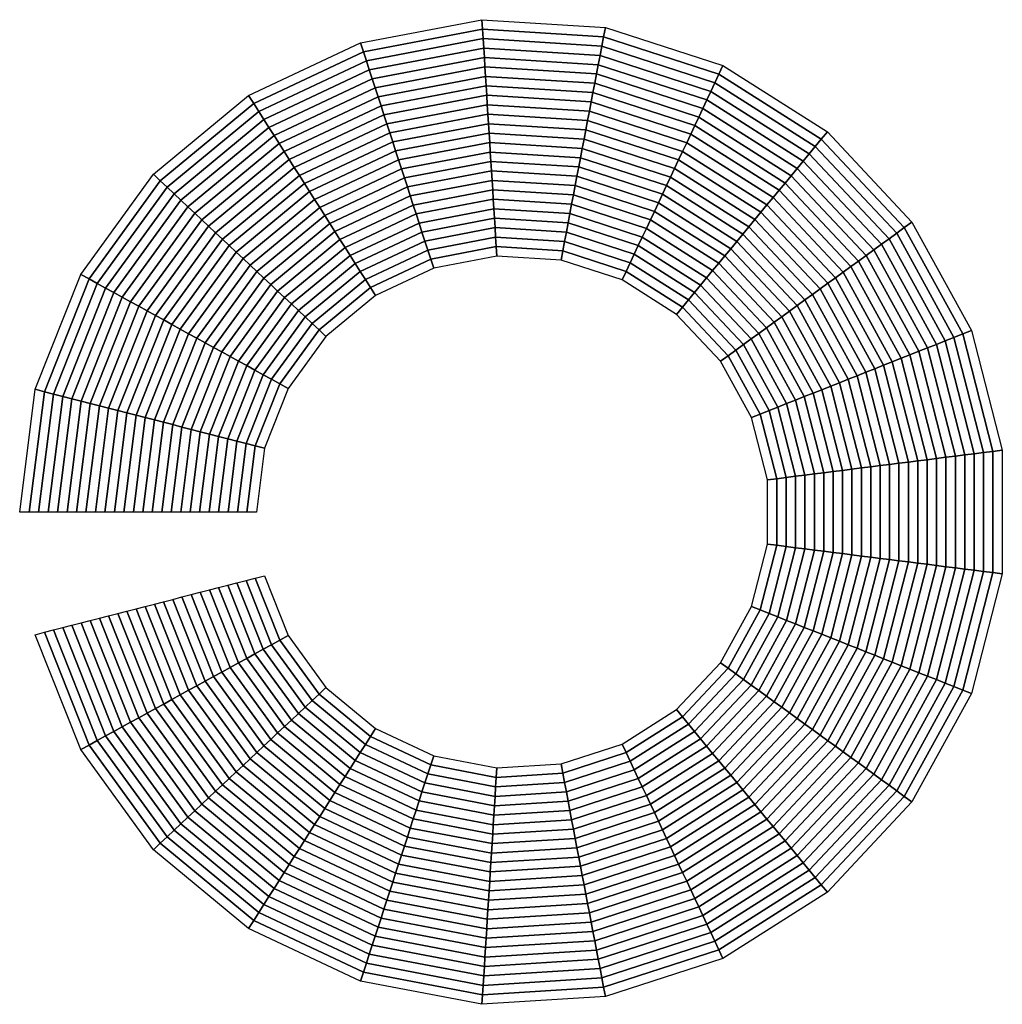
# Model space of a CAD drawing. Header units: millimetres. Extents: x 3.5 to 26.5, y 3.5 to 26.5.
# Tile 1 of 3: x 3.5 to 8.5, y 3.5 to 8.5. Entities that reach past the tile are written whole.
import ezdxf

# ---------------------------------------------------------------- set-up
doc = ezdxf.new("R2010")
doc.units = ezdxf.units.MM
doc.layers.add('CUERPO', color=5, linetype='Continuous')

msp = doc.modelspace()

# ---------------------------------------------------------------- meshes
at = {"layer": 'CUERPO'}
mesh = msp.add_polymesh((9, 2), dxfattribs=at)
for k, corner in enumerate([(3.548, 6, 2.96), (3.5, 6, 3), (3.625, 6.6098, 2.96), (3.5785, 6.6217, 3), (3.8513, 7.1813, 2.96), (3.8092, 7.2044, 3), (4.2126, 7.6785, 2.96), (4.1776, 7.7114, 3), (4.6862, 8.0703, 2.96), (4.6604, 8.1108, 3), (5.2423, 8.332, 2.96), (5.2275, 8.3776, 3), (5.846, 8.4472, 2.96), (5.843, 8.4951, 3), (6.4595, 8.4086, 2.96), (6.4685, 8.4557, 3), (7.044, 8.2186, 2.96), (7.0644, 8.2621, 3)]):
    mesh.set_mesh_vertex(divmod(k, 2), corner)
mesh = msp.add_polymesh((9, 9), dxfattribs=at)
for k, corner in enumerate([(3.932, 6, 2.64), (3.884, 6, 2.68), (3.836, 6, 2.72), (3.788, 6, 2.76), (3.74, 6, 2.8), (3.692, 6, 2.84), (3.644, 6, 2.88), (3.596, 6, 2.92), (3.548, 6, 2.96), (3.997, 6.5143, 2.64), (3.9505, 6.5262, 2.68), (3.904, 6.5382, 2.72), (3.8575, 6.5501, 2.76), (3.811, 6.562, 2.8), (3.7645, 6.574, 2.84), (3.718, 6.5859, 2.88), (3.6715, 6.5979, 2.92), (3.625, 6.6098, 2.96), (4.1878, 6.9963, 2.64), (4.1457, 7.0194, 2.68), (4.1037, 7.0425, 2.72), (4.0616, 7.0656, 2.76), (4.0195, 7.0888, 2.8), (3.9775, 7.1119, 2.84), (3.9354, 7.135, 2.88), (3.8934, 7.1581, 2.92), (3.8513, 7.1813, 2.96), (4.4925, 7.4156, 2.64), (4.4575, 7.4485, 2.68), (4.4225, 7.4814, 2.72), (4.3875, 7.5142, 2.76), (4.3525, 7.5471, 2.8), (4.3175, 7.5799, 2.84), (4.2825, 7.6128, 2.88), (4.2476, 7.6457, 2.92), (4.2126, 7.6785, 2.96), (4.8919, 7.7461, 2.64), (4.8662, 7.7866, 2.68), (4.8405, 7.8271, 2.72), (4.8148, 7.8677, 2.76), (4.789, 7.9082, 2.8), (4.7633, 7.9487, 2.84), (4.7376, 7.9892, 2.88), (4.7119, 8.0298, 2.92), (4.6862, 8.0703, 2.96), (5.361, 7.9668, 2.64), (5.3461, 8.0124, 2.68), (5.3313, 8.0581, 2.72), (5.3165, 8.1037, 2.76), (5.3016, 8.1494, 2.8), (5.2868, 8.195, 2.84), (5.272, 8.2407, 2.88), (5.2571, 8.2863, 2.92), (5.2423, 8.332, 2.96), (5.8701, 8.0639, 2.64), (5.8671, 8.1118, 2.68), (5.8641, 8.1597, 2.72), (5.8611, 8.2076, 2.76), (5.8581, 8.2555, 2.8), (5.8551, 8.3034, 2.84), (5.8521, 8.3514, 2.88), (5.8491, 8.3993, 2.92), (5.846, 8.4472, 2.96), (6.3875, 8.0314, 2.64), (6.3965, 8.0785, 2.68), (6.4055, 8.1257, 2.72), (6.4145, 8.1728, 2.76), (6.4235, 8.22, 2.8), (6.4325, 8.2671, 2.84), (6.4415, 8.3143, 2.88), (6.4505, 8.3614, 2.92), (6.4595, 8.4086, 2.96), (6.8805, 7.8712, 2.64), (6.9009, 7.9146, 2.68), (6.9214, 7.958, 2.72), (6.9418, 8.0015, 2.76), (6.9623, 8.0449, 2.8), (6.9827, 8.0883, 2.84), (7.0031, 8.1318, 2.88), (7.0236, 8.1752, 2.92), (7.044, 8.2186, 2.96)]):
    mesh.set_mesh_vertex(divmod(k, 9), corner)
mesh = msp.add_polymesh((9, 2), dxfattribs=at)
for k, corner in enumerate([(7.044, 8.2186, 2.96), (7.0644, 8.2621, 3), (7.563, 7.8893, 2.96), (7.5936, 7.9263, 3), (7.9837, 7.4412, 2.96), (8.0225, 7.4695, 3), (8.2798, 6.9026, 2.96), (8.3244, 6.9203, 3), (8.4327, 6.3073, 2.96), (8.4803, 6.3133, 3), (8.4327, 5.6927, 2.96), (8.4803, 5.6867, 3), (8.2798, 5.0974, 2.96), (8.3244, 5.0797, 3), (7.9837, 4.5588, 2.96), (8.0225, 4.5305, 3), (7.563, 4.1107, 2.96), (7.5936, 4.0737, 3)]):
    mesh.set_mesh_vertex(divmod(k, 2), corner)
mesh = msp.add_polymesh((9, 9), dxfattribs=at)
for k, corner in enumerate([(6.8805, 7.8712, 2.64), (6.9009, 7.9146, 2.68), (6.9214, 7.958, 2.72), (6.9418, 8.0015, 2.76), (6.9623, 8.0449, 2.8), (6.9827, 8.0883, 2.84), (7.0031, 8.1318, 2.88), (7.0236, 8.1752, 2.92), (7.044, 8.2186, 2.96), (7.3182, 7.5934, 2.64), (7.3488, 7.6304, 2.68), (7.3794, 7.6674, 2.72), (7.41, 7.7044, 2.76), (7.4406, 7.7414, 2.8), (7.4712, 7.7783, 2.84), (7.5018, 7.8153, 2.88), (7.5324, 7.8523, 2.92), (7.563, 7.8893, 2.96), (7.673, 7.2155, 2.64), (7.7119, 7.2438, 2.68), (7.7507, 7.272, 2.72), (7.7895, 7.3002, 2.76), (7.8284, 7.3284, 2.8), (7.8672, 7.3566, 2.84), (7.906, 7.3848, 2.88), (7.9449, 7.413, 2.92), (7.9837, 7.4412, 2.96), (7.9228, 6.7613, 2.64), (7.9674, 6.779, 2.68), (8.012, 6.7966, 2.72), (8.0567, 6.8143, 2.76), (8.1013, 6.832, 2.8), (8.1459, 6.8496, 2.84), (8.1906, 6.8673, 2.88), (8.2352, 6.885, 2.92), (8.2798, 6.9026, 2.96), (8.0517, 6.2592, 2.64), (8.0993, 6.2652, 2.68), (8.1469, 6.2712, 2.72), (8.1946, 6.2772, 2.76), (8.2422, 6.2833, 2.8), (8.2898, 6.2893, 2.84), (8.3374, 6.2953, 2.88), (8.385, 6.3013, 2.92), (8.4327, 6.3073, 2.96), (8.0517, 5.7408, 2.64), (8.0993, 5.7348, 2.68), (8.1469, 5.7288, 2.72), (8.1946, 5.7228, 2.76), (8.2422, 5.7167, 2.8), (8.2898, 5.7107, 2.84), (8.3374, 5.7047, 2.88), (8.385, 5.6987, 2.92), (8.4327, 5.6927, 2.96), (7.9228, 5.2387, 2.64), (7.9674, 5.221, 2.68), (8.012, 5.2034, 2.72), (8.0567, 5.1857, 2.76), (8.1013, 5.168, 2.8), (8.1459, 5.1504, 2.84), (8.1906, 5.1327, 2.88), (8.2352, 5.115, 2.92), (8.2798, 5.0974, 2.96), (7.673, 4.7845, 2.64), (7.7119, 4.7562, 2.68), (7.7507, 4.728, 2.72), (7.7895, 4.6998, 2.76), (7.8284, 4.6716, 2.8), (7.8672, 4.6434, 2.84), (7.906, 4.6152, 2.88), (7.9449, 4.587, 2.92), (7.9837, 4.5588, 2.96), (7.3182, 4.4066, 2.64), (7.3488, 4.3696, 2.68), (7.3794, 4.3326, 2.72), (7.41, 4.2956, 2.76), (7.4406, 4.2586, 2.8), (7.4712, 4.2217, 2.84), (7.5018, 4.1847, 2.88), (7.5324, 4.1477, 2.92), (7.563, 4.1107, 2.96)]):
    mesh.set_mesh_vertex(divmod(k, 9), corner)
mesh = msp.add_polymesh((9, 9), dxfattribs=at)
for k, corner in enumerate([(4.316, 6, 2.32), (4.268, 6, 2.36), (4.22, 6, 2.4), (4.172, 6, 2.44), (4.124, 6, 2.48), (4.076, 6, 2.52), (4.028, 6, 2.56), (3.98, 6, 2.6), (3.932, 6, 2.64), (4.3689, 6.4188, 2.32), (4.3224, 6.4307, 2.36), (4.2759, 6.4427, 2.4), (4.2294, 6.4546, 2.44), (4.1829, 6.4665, 2.48), (4.1364, 6.4785, 2.52), (4.09, 6.4904, 2.56), (4.0435, 6.5024, 2.6), (3.997, 6.5143, 2.64), (4.5243, 6.8113, 2.32), (4.4822, 6.8344, 2.36), (4.4402, 6.8575, 2.4), (4.3981, 6.8806, 2.44), (4.356, 6.9038, 2.48), (4.314, 6.9269, 2.52), (4.2719, 6.95, 2.56), (4.2299, 6.9731, 2.6), (4.1878, 6.9963, 2.64), (4.7724, 7.1528, 2.32), (4.7374, 7.1856, 2.36), (4.7024, 7.2185, 2.4), (4.6674, 7.2514, 2.44), (4.6325, 7.2842, 2.48), (4.5975, 7.3171, 2.52), (4.5625, 7.3499, 2.56), (4.5275, 7.3828, 2.6), (4.4925, 7.4156, 2.64), (5.0977, 7.4218, 2.32), (5.0719, 7.4624, 2.36), (5.0462, 7.5029, 2.4), (5.0205, 7.5434, 2.44), (4.9948, 7.584, 2.48), (4.9691, 7.6245, 2.52), (4.9433, 7.665, 2.56), (4.9176, 7.7055, 2.6), (4.8919, 7.7461, 2.64), (5.4796, 7.6016, 2.32), (5.4648, 7.6472, 2.36), (5.4499, 7.6929, 2.4), (5.4351, 7.7385, 2.44), (5.4203, 7.7842, 2.48), (5.4055, 7.8298, 2.52), (5.3906, 7.8755, 2.56), (5.3758, 7.9211, 2.6), (5.361, 7.9668, 2.64), (5.8943, 7.6807, 2.32), (5.8912, 7.7286, 2.36), (5.8882, 7.7765, 2.4), (5.8852, 7.8244, 2.44), (5.8822, 7.8723, 2.48), (5.8792, 7.9202, 2.52), (5.8762, 7.9681, 2.56), (5.8732, 8.016, 2.6), (5.8701, 8.0639, 2.64), (6.3156, 7.6542, 2.32), (6.3245, 7.7013, 2.36), (6.3335, 7.7485, 2.4), (6.3425, 7.7956, 2.44), (6.3515, 7.8428, 2.48), (6.3605, 7.8899, 2.52), (6.3695, 7.9371, 2.56), (6.3785, 7.9842, 2.6), (6.3875, 8.0314, 2.64), (6.717, 7.5237, 2.32), (6.7374, 7.5672, 2.36), (6.7579, 7.6106, 2.4), (6.7783, 7.654, 2.44), (6.7988, 7.6975, 2.48), (6.8192, 7.7409, 2.52), (6.8396, 7.7843, 2.56), (6.8601, 7.8278, 2.6), (6.8805, 7.8712, 2.64)]):
    mesh.set_mesh_vertex(divmod(k, 9), corner)
mesh = msp.add_polymesh((9, 9), dxfattribs=at)
for k, corner in enumerate([(6.717, 7.5237, 2.32), (6.7374, 7.5672, 2.36), (6.7579, 7.6106, 2.4), (6.7783, 7.654, 2.44), (6.7988, 7.6975, 2.48), (6.8192, 7.7409, 2.52), (6.8396, 7.7843, 2.56), (6.8601, 7.8278, 2.6), (6.8805, 7.8712, 2.64), (7.0734, 7.2975, 2.32), (7.104, 7.3345, 2.36), (7.1346, 7.3715, 2.4), (7.1652, 7.4085, 2.44), (7.1958, 7.4455, 2.48), (7.2264, 7.4825, 2.52), (7.257, 7.5195, 2.56), (7.2876, 7.5564, 2.6), (7.3182, 7.5934, 2.64), (7.3624, 6.9898, 2.32), (7.4012, 7.018, 2.36), (7.4401, 7.0463, 2.4), (7.4789, 7.0745, 2.44), (7.5177, 7.1027, 2.48), (7.5565, 7.1309, 2.52), (7.5954, 7.1591, 2.56), (7.6342, 7.1873, 2.6), (7.673, 7.2155, 2.64), (7.5657, 6.6199, 2.32), (7.6104, 6.6376, 2.36), (7.655, 6.6553, 2.4), (7.6996, 6.6729, 2.44), (7.7443, 6.6906, 2.48), (7.7889, 6.7083, 2.52), (7.8335, 6.7259, 2.56), (7.8781, 6.7436, 2.6), (7.9228, 6.7613, 2.64), (7.6707, 6.2111, 2.32), (7.7183, 6.2171, 2.36), (7.766, 6.2231, 2.4), (7.8136, 6.2291, 2.44), (7.8612, 6.2351, 2.48), (7.9088, 6.2411, 2.52), (7.9565, 6.2472, 2.56), (8.0041, 6.2532, 2.6), (8.0517, 6.2592, 2.64), (7.6707, 5.7889, 2.32), (7.7183, 5.7829, 2.36), (7.766, 5.7769, 2.4), (7.8136, 5.7709, 2.44), (7.8612, 5.7649, 2.48), (7.9088, 5.7589, 2.52), (7.9565, 5.7528, 2.56), (8.0041, 5.7468, 2.6), (8.0517, 5.7408, 2.64), (7.5657, 5.3801, 2.32), (7.6104, 5.3624, 2.36), (7.655, 5.3447, 2.4), (7.6996, 5.3271, 2.44), (7.7443, 5.3094, 2.48), (7.7889, 5.2917, 2.52), (7.8335, 5.2741, 2.56), (7.8781, 5.2564, 2.6), (7.9228, 5.2387, 2.64), (7.3624, 5.0102, 2.32), (7.4012, 4.982, 2.36), (7.4401, 4.9537, 2.4), (7.4789, 4.9255, 2.44), (7.5177, 4.8973, 2.48), (7.5565, 4.8691, 2.52), (7.5954, 4.8409, 2.56), (7.6342, 4.8127, 2.6), (7.673, 4.7845, 2.64), (7.0734, 4.7025, 2.32), (7.104, 4.6655, 2.36), (7.1346, 4.6285, 2.4), (7.1652, 4.5915, 2.44), (7.1958, 4.5545, 2.48), (7.2264, 4.5175, 2.52), (7.257, 4.4805, 2.56), (7.2876, 4.4436, 2.6), (7.3182, 4.4066, 2.64)]):
    mesh.set_mesh_vertex(divmod(k, 9), corner)
mesh = msp.add_polymesh((9, 9), dxfattribs=at)
for k, corner in enumerate([(4.7, 6, 2), (4.652, 6, 2.04), (4.604, 6, 2.08), (4.556, 6, 2.12), (4.508, 6, 2.16), (4.46, 6, 2.2), (4.412, 6, 2.24), (4.364, 6, 2.28), (4.316, 6, 2.32), (4.7408, 6.3233, 2), (4.6943, 6.3352, 2.04), (4.6479, 6.3472, 2.08), (4.6014, 6.3591, 2.12), (4.5549, 6.371, 2.16), (4.5084, 6.383, 2.2), (4.4619, 6.3949, 2.24), (4.4154, 6.4069, 2.28), (4.3689, 6.4188, 2.32), (4.8608, 6.6263, 2), (4.8187, 6.6494, 2.04), (4.7767, 6.6725, 2.08), (4.7346, 6.6957, 2.12), (4.6926, 6.7188, 2.16), (4.6505, 6.7419, 2.2), (4.6084, 6.765, 2.24), (4.5664, 6.7881, 2.28), (4.5243, 6.8113, 2.32), (5.0523, 6.8899, 2), (5.0174, 6.9228, 2.04), (4.9824, 6.9556, 2.08), (4.9474, 6.9885, 2.12), (4.9124, 7.0213, 2.16), (4.8774, 7.0542, 2.2), (4.8424, 7.0871, 2.24), (4.8074, 7.1199, 2.28), (4.7724, 7.1528, 2.32), (5.3034, 7.0976, 2), (5.2777, 7.1382, 2.04), (5.252, 7.1787, 2.08), (5.2263, 7.2192, 2.12), (5.2005, 7.2597, 2.16), (5.1748, 7.3003, 2.2), (5.1491, 7.3408, 2.24), (5.1234, 7.3813, 2.28), (5.0977, 7.4218, 2.32), (5.5983, 7.2364, 2), (5.5834, 7.282, 2.04), (5.5686, 7.3277, 2.08), (5.5538, 7.3733, 2.12), (5.5389, 7.419, 2.16), (5.5241, 7.4646, 2.2), (5.5093, 7.5103, 2.24), (5.4944, 7.5559, 2.28), (5.4796, 7.6016, 2.32), (5.9184, 7.2974, 2), (5.9154, 7.3453, 2.04), (5.9123, 7.3932, 2.08), (5.9093, 7.4412, 2.12), (5.9063, 7.4891, 2.16), (5.9033, 7.537, 2.2), (5.9003, 7.5849, 2.24), (5.8973, 7.6328, 2.28), (5.8943, 7.6807, 2.32), (6.2436, 7.277, 2), (6.2526, 7.3241, 2.04), (6.2616, 7.3713, 2.08), (6.2706, 7.4184, 2.12), (6.2796, 7.4656, 2.16), (6.2886, 7.5127, 2.2), (6.2976, 7.5599, 2.24), (6.3066, 7.607, 2.28), (6.3156, 7.6542, 2.32), (6.5535, 7.1763, 2), (6.574, 7.2197, 2.04), (6.5944, 7.2631, 2.08), (6.6148, 7.3066, 2.12), (6.6353, 7.35, 2.16), (6.6557, 7.3934, 2.2), (6.6761, 7.4369, 2.24), (6.6966, 7.4803, 2.28), (6.717, 7.5237, 2.32)]):
    mesh.set_mesh_vertex(divmod(k, 9), corner)
mesh = msp.add_polymesh((9, 9), dxfattribs=at)
for k, corner in enumerate([(6.5535, 7.1763, 2), (6.574, 7.2197, 2.04), (6.5944, 7.2631, 2.08), (6.6148, 7.3066, 2.12), (6.6353, 7.35, 2.16), (6.6557, 7.3934, 2.2), (6.6761, 7.4369, 2.24), (6.6966, 7.4803, 2.28), (6.717, 7.5237, 2.32), (6.8287, 7.0017, 2), (6.8592, 7.0387, 2.04), (6.8898, 7.0756, 2.08), (6.9204, 7.1126, 2.12), (6.951, 7.1496, 2.16), (6.9816, 7.1866, 2.2), (7.0122, 7.2236, 2.24), (7.0428, 7.2606, 2.28), (7.0734, 7.2975, 2.32), (7.0517, 6.7641, 2), (7.0906, 6.7923, 2.04), (7.1294, 6.8205, 2.08), (7.1682, 6.8488, 2.12), (7.2071, 6.877, 2.16), (7.2459, 6.9052, 2.2), (7.2847, 6.9334, 2.24), (7.3236, 6.9616, 2.28), (7.3624, 6.9898, 2.32), (7.2087, 6.4786, 2), (7.2533, 6.4962, 2.04), (7.298, 6.5139, 2.08), (7.3426, 6.5316, 2.12), (7.3872, 6.5492, 2.16), (7.4319, 6.5669, 2.2), (7.4765, 6.5846, 2.24), (7.5211, 6.6023, 2.28), (7.5657, 6.6199, 2.32), (7.2897, 6.1629, 2), (7.3374, 6.1689, 2.04), (7.385, 6.175, 2.08), (7.4326, 6.181, 2.12), (7.4802, 6.187, 2.16), (7.5279, 6.193, 2.2), (7.5755, 6.199, 2.24), (7.6231, 6.205, 2.28), (7.6707, 6.2111, 2.32), (7.2897, 5.8371, 2), (7.3374, 5.8311, 2.04), (7.385, 5.825, 2.08), (7.4326, 5.819, 2.12), (7.4802, 5.813, 2.16), (7.5279, 5.807, 2.2), (7.5755, 5.801, 2.24), (7.6231, 5.795, 2.28), (7.6707, 5.7889, 2.32), (7.2087, 5.5214, 2), (7.2533, 5.5038, 2.04), (7.298, 5.4861, 2.08), (7.3426, 5.4684, 2.12), (7.3872, 5.4508, 2.16), (7.4319, 5.4331, 2.2), (7.4765, 5.4154, 2.24), (7.5211, 5.3977, 2.28), (7.5657, 5.3801, 2.32), (7.0517, 5.2359, 2), (7.0906, 5.2077, 2.04), (7.1294, 5.1795, 2.08), (7.1682, 5.1512, 2.12), (7.2071, 5.123, 2.16), (7.2459, 5.0948, 2.2), (7.2847, 5.0666, 2.24), (7.3236, 5.0384, 2.28), (7.3624, 5.0102, 2.32), (6.8287, 4.9983, 2), (6.8592, 4.9613, 2.04), (6.8898, 4.9244, 2.08), (6.9204, 4.8874, 2.12), (6.951, 4.8504, 2.16), (6.9816, 4.8134, 2.2), (7.0122, 4.7764, 2.24), (7.0428, 4.7394, 2.28), (7.0734, 4.7025, 2.32)]):
    mesh.set_mesh_vertex(divmod(k, 9), corner)
mesh = msp.add_polymesh((9, 9), dxfattribs=at)
for k, corner in enumerate([(6.8287, 4.9983, 2), (6.8592, 4.9613, 2.04), (6.8898, 4.9244, 2.08), (6.9204, 4.8874, 2.12), (6.951, 4.8504, 2.16), (6.9816, 4.8134, 2.2), (7.0122, 4.7764, 2.24), (7.0428, 4.7394, 2.28), (7.0734, 4.7025, 2.32), (6.5535, 4.8237, 2), (6.574, 4.7803, 2.04), (6.5944, 4.7369, 2.08), (6.6148, 4.6934, 2.12), (6.6353, 4.65, 2.16), (6.6557, 4.6066, 2.2), (6.6761, 4.5631, 2.24), (6.6966, 4.5197, 2.28), (6.717, 4.4763, 2.32), (6.2436, 4.723, 2), (6.2526, 4.6759, 2.04), (6.2616, 4.6287, 2.08), (6.2706, 4.5816, 2.12), (6.2796, 4.5344, 2.16), (6.2886, 4.4873, 2.2), (6.2976, 4.4401, 2.24), (6.3066, 4.393, 2.28), (6.3156, 4.3458, 2.32), (5.9184, 4.7026, 2), (5.9154, 4.6547, 2.04), (5.9123, 4.6068, 2.08), (5.9093, 4.5588, 2.12), (5.9063, 4.5109, 2.16), (5.9033, 4.463, 2.2), (5.9003, 4.4151, 2.24), (5.8973, 4.3672, 2.28), (5.8943, 4.3193, 2.32), (5.5983, 4.7636, 2), (5.5834, 4.718, 2.04), (5.5686, 4.6723, 2.08), (5.5538, 4.6267, 2.12), (5.5389, 4.581, 2.16), (5.5241, 4.5354, 2.2), (5.5093, 4.4897, 2.24), (5.4944, 4.4441, 2.28), (5.4796, 4.3984, 2.32), (5.3034, 4.9024, 2), (5.2777, 4.8618, 2.04), (5.252, 4.8213, 2.08), (5.2263, 4.7808, 2.12), (5.2005, 4.7403, 2.16), (5.1748, 4.6997, 2.2), (5.1491, 4.6592, 2.24), (5.1234, 4.6187, 2.28), (5.0977, 4.5782, 2.32), (5.0523, 5.1101, 2), (5.0174, 5.0772, 2.04), (4.9824, 5.0444, 2.08), (4.9474, 5.0115, 2.12), (4.9124, 4.9787, 2.16), (4.8774, 4.9458, 2.2), (4.8424, 4.9129, 2.24), (4.8074, 4.8801, 2.28), (4.7724, 4.8472, 2.32), (4.8608, 5.3737, 2), (4.8187, 5.3506, 2.04), (4.7767, 5.3275, 2.08), (4.7346, 5.3043, 2.12), (4.6926, 5.2812, 2.16), (4.6505, 5.2581, 2.2), (4.6084, 5.235, 2.24), (4.5664, 5.2119, 2.28), (4.5243, 5.1887, 2.32), (4.7408, 5.6767, 2), (4.6943, 5.6648, 2.04), (4.6479, 5.6528, 2.08), (4.6014, 5.6409, 2.12), (4.5549, 5.629, 2.16), (4.5084, 5.617, 2.2), (4.4619, 5.6051, 2.24), (4.4154, 5.5931, 2.28), (4.3689, 5.5812, 2.32)]):
    mesh.set_mesh_vertex(divmod(k, 9), corner)
mesh = msp.add_polymesh((9, 9), dxfattribs=at)
for k, corner in enumerate([(7.0734, 4.7025, 2.32), (7.104, 4.6655, 2.36), (7.1346, 4.6285, 2.4), (7.1652, 4.5915, 2.44), (7.1958, 4.5545, 2.48), (7.2264, 4.5175, 2.52), (7.257, 4.4805, 2.56), (7.2876, 4.4436, 2.6), (7.3182, 4.4066, 2.64), (6.717, 4.4763, 2.32), (6.7374, 4.4328, 2.36), (6.7579, 4.3894, 2.4), (6.7783, 4.346, 2.44), (6.7988, 4.3025, 2.48), (6.8192, 4.2591, 2.52), (6.8396, 4.2157, 2.56), (6.8601, 4.1722, 2.6), (6.8805, 4.1288, 2.64), (6.3156, 4.3458, 2.32), (6.3245, 4.2987, 2.36), (6.3335, 4.2515, 2.4), (6.3425, 4.2044, 2.44), (6.3515, 4.1572, 2.48), (6.3605, 4.1101, 2.52), (6.3695, 4.0629, 2.56), (6.3785, 4.0158, 2.6), (6.3875, 3.9686, 2.64), (5.8943, 4.3193, 2.32), (5.8912, 4.2714, 2.36), (5.8882, 4.2235, 2.4), (5.8852, 4.1756, 2.44), (5.8822, 4.1277, 2.48), (5.8792, 4.0798, 2.52), (5.8762, 4.0319, 2.56), (5.8732, 3.984, 2.6), (5.8701, 3.9361, 2.64), (5.4796, 4.3984, 2.32), (5.4648, 4.3528, 2.36), (5.4499, 4.3071, 2.4), (5.4351, 4.2615, 2.44), (5.4203, 4.2158, 2.48), (5.4055, 4.1702, 2.52), (5.3906, 4.1245, 2.56), (5.3758, 4.0789, 2.6), (5.361, 4.0332, 2.64), (5.0977, 4.5782, 2.32), (5.0719, 4.5376, 2.36), (5.0462, 4.4971, 2.4), (5.0205, 4.4566, 2.44), (4.9948, 4.416, 2.48), (4.9691, 4.3755, 2.52), (4.9433, 4.335, 2.56), (4.9176, 4.2945, 2.6), (4.8919, 4.2539, 2.64), (4.7724, 4.8472, 2.32), (4.7374, 4.8144, 2.36), (4.7024, 4.7815, 2.4), (4.6674, 4.7486, 2.44), (4.6325, 4.7158, 2.48), (4.5975, 4.6829, 2.52), (4.5625, 4.6501, 2.56), (4.5275, 4.6172, 2.6), (4.4925, 4.5844, 2.64), (4.5243, 5.1887, 2.32), (4.4822, 5.1656, 2.36), (4.4402, 5.1425, 2.4), (4.3981, 5.1194, 2.44), (4.356, 5.0962, 2.48), (4.314, 5.0731, 2.52), (4.2719, 5.05, 2.56), (4.2299, 5.0269, 2.6), (4.1878, 5.0037, 2.64), (4.3689, 5.5812, 2.32), (4.3224, 5.5693, 2.36), (4.2759, 5.5573, 2.4), (4.2294, 5.5454, 2.44), (4.1829, 5.5335, 2.48), (4.1364, 5.5215, 2.52), (4.09, 5.5096, 2.56), (4.0435, 5.4976, 2.6), (3.997, 5.4857, 2.64)]):
    mesh.set_mesh_vertex(divmod(k, 9), corner)
mesh = msp.add_polymesh((9, 9), dxfattribs=at)
for k, corner in enumerate([(7.3182, 4.4066, 2.64), (7.3488, 4.3696, 2.68), (7.3794, 4.3326, 2.72), (7.41, 4.2956, 2.76), (7.4406, 4.2586, 2.8), (7.4712, 4.2217, 2.84), (7.5018, 4.1847, 2.88), (7.5324, 4.1477, 2.92), (7.563, 4.1107, 2.96), (6.8805, 4.1288, 2.64), (6.9009, 4.0854, 2.68), (6.9214, 4.042, 2.72), (6.9418, 3.9985, 2.76), (6.9623, 3.9551, 2.8), (6.9827, 3.9117, 2.84), (7.0031, 3.8682, 2.88), (7.0236, 3.8248, 2.92), (7.044, 3.7814, 2.96), (6.3875, 3.9686, 2.64), (6.3965, 3.9215, 2.68), (6.4055, 3.8743, 2.72), (6.4145, 3.8272, 2.76), (6.4235, 3.78, 2.8), (6.4325, 3.7329, 2.84), (6.4415, 3.6857, 2.88), (6.4505, 3.6386, 2.92), (6.4595, 3.5914, 2.96), (5.8701, 3.9361, 2.64), (5.8671, 3.8882, 2.68), (5.8641, 3.8403, 2.72), (5.8611, 3.7924, 2.76), (5.8581, 3.7445, 2.8), (5.8551, 3.6966, 2.84), (5.8521, 3.6486, 2.88), (5.8491, 3.6007, 2.92), (5.846, 3.5528, 2.96), (5.361, 4.0332, 2.64), (5.3461, 3.9876, 2.68), (5.3313, 3.9419, 2.72), (5.3165, 3.8963, 2.76), (5.3016, 3.8506, 2.8), (5.2868, 3.805, 2.84), (5.272, 3.7593, 2.88), (5.2571, 3.7137, 2.92), (5.2423, 3.668, 2.96), (4.8919, 4.2539, 2.64), (4.8662, 4.2134, 2.68), (4.8405, 4.1729, 2.72), (4.8148, 4.1323, 2.76), (4.789, 4.0918, 2.8), (4.7633, 4.0513, 2.84), (4.7376, 4.0108, 2.88), (4.7119, 3.9702, 2.92), (4.6862, 3.9297, 2.96), (4.4925, 4.5844, 2.64), (4.4575, 4.5515, 2.68), (4.4225, 4.5186, 2.72), (4.3875, 4.4858, 2.76), (4.3525, 4.4529, 2.8), (4.3175, 4.4201, 2.84), (4.2825, 4.3872, 2.88), (4.2476, 4.3543, 2.92), (4.2126, 4.3215, 2.96), (4.1878, 5.0037, 2.64), (4.1457, 4.9806, 2.68), (4.1037, 4.9575, 2.72), (4.0616, 4.9344, 2.76), (4.0195, 4.9112, 2.8), (3.9775, 4.8881, 2.84), (3.9354, 4.865, 2.88), (3.8934, 4.8419, 2.92), (3.8513, 4.8187, 2.96), (3.997, 5.4857, 2.64), (3.9505, 5.4738, 2.68), (3.904, 5.4618, 2.72), (3.8575, 5.4499, 2.76), (3.811, 5.438, 2.8), (3.7645, 5.426, 2.84), (3.718, 5.4141, 2.88), (3.6715, 5.4021, 2.92), (3.625, 5.3902, 2.96)]):
    mesh.set_mesh_vertex(divmod(k, 9), corner)
mesh = msp.add_polymesh((9, 2), dxfattribs=at)
for k, corner in enumerate([(7.563, 4.1107, 2.96), (7.5936, 4.0737, 3), (7.044, 3.7814, 2.96), (7.0644, 3.7379, 3), (6.4595, 3.5914, 2.96), (6.4685, 3.5443, 3), (5.846, 3.5528, 2.96), (5.843, 3.5049, 3), (5.2423, 3.668, 2.96), (5.2275, 3.6224, 3), (4.6862, 3.9297, 2.96), (4.6604, 3.8892, 3), (4.2126, 4.3215, 2.96), (4.1776, 4.2886, 3), (3.8513, 4.8187, 2.96), (3.8092, 4.7956, 3), (3.625, 5.3902, 2.96), (3.5785, 5.3783, 3)]):
    mesh.set_mesh_vertex(divmod(k, 2), corner)

doc.saveas('drawing.dxf')
